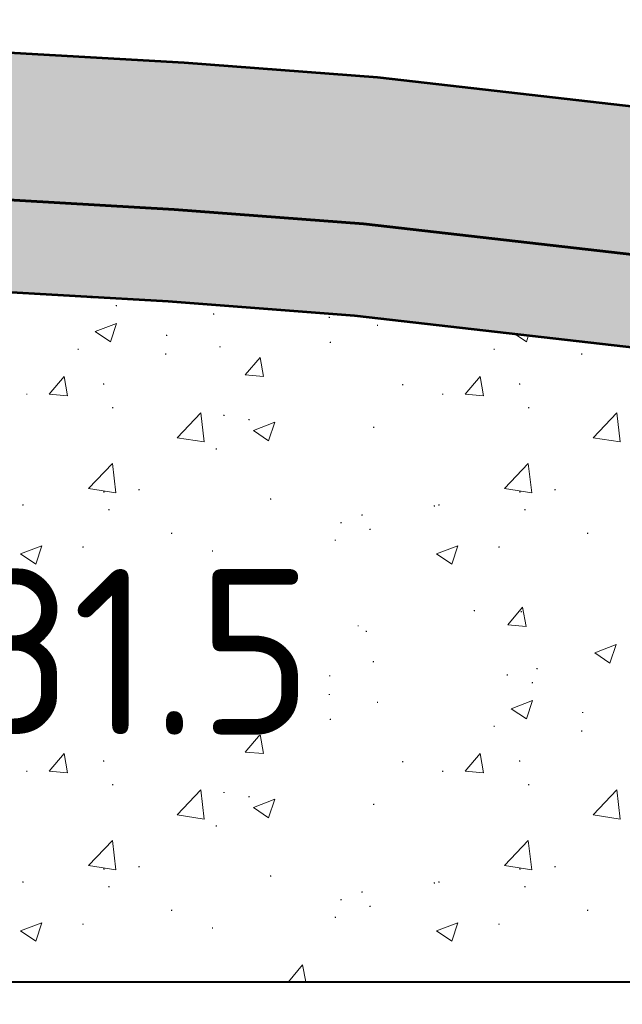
# Model space of a CAD drawing. Header units: metres. Extents: x 162359 to 162848, y 502589 to 502892.
# Tile 41 of 49: x 162843.319 to 162843.646, y 502692.064 to 502692.599. Entities that reach past the tile are written whole.
import ezdxf

# ---------------------------------------------------------------- set-up
doc = ezdxf.new("R2010")
doc.units = ezdxf.units.M
for name, color, linetype, lineweight in [('N-WE-GW-GROND_ZAND_CUNETZAND-GD', 7, 'Continuous', 53), ('N-WE-GW-GROND_ZAND_STRAATLAAG_BREKERZAND-AD', 7, 'Continuous', 13), ('N-WE-VH-VERHARDING-GD', 8, 'Continuous', 53), ('N-WE-VH-VERHARDING_FUNDERING-AD', 7, 'Continuous', 13), ('N-WE-VH-VERHARDING_FUNDERING-GD', 7, 'Continuous', 40), ('X-XX-AL-DETAIL1-GD', 7, 'Continuous', 25), ('X-XX-AL-M', 7, 'Continuous', 18), ('X-XX-AL-T18', 10, 'Continuous', 18)]:
    doc.layers.add(name, color=color, linetype=linetype, lineweight=lineweight)
doc.styles.add('NLCS-ISO-M50-T18', font='NLCS-ISO.ttf', dxfattribs={"height": 0.09})
doc.styles.add('NLCS-ISO-T18', font='NLCS-ISO.ttf', dxfattribs={"height": 0.0018})
doc.dimstyles.new('NLCS-M50-T18-PIJL_L2_H2', dxfattribs={"dimscale": 0.05, "dimtxt": 2.5, "dimasz": 1.8, "dimexe": 2, "dimexo": 2, "dimgap": 0.7, "dimtad": 1, "dimzin": 0, "dimdsep": 46, "dimtxsty": 'NLCS-ISO-M50-T18', "dimcen": 0, "dimdle": 2, "dimclrd": 256, "dimclre": 256, "dimclrt": 10, "dimazin": 0, "dimtfac": 1, "dimtdec": 3, "dimtofl": 0, "dimtmove": 0, "dimatfit": 3, "dimfxl": 2, "dimfxlon": 1, "dimtfillclr": 256, "dimtolj": 1, "dimtzin": 0, "dimlwd": -1, "dimlwe": -1, "dimarcsym": 0})

# ---------------------------------------------------------------- blocks, each defined once
blk = doc.blocks.new('*D414')
at = {"layer": 'X-XX-AL-M', "transparency": 16777216}
for p, q in [((162843.19783, 502691.79841), (162843.19783, 502691.59841)), ((162844.24783, 502691.79841), (162844.24783, 502691.59841)), ((162843.28783, 502691.69841), (162844.15783, 502691.69841))]:
    blk.add_line(p, q, dxfattribs=at)
for points in [[(162843.28783, 502691.71341), (162843.28783, 502691.68341), (162843.19783, 502691.69841)], [(162844.15783, 502691.71341), (162844.15783, 502691.68341), (162844.24783, 502691.69841)]]:
    blk.add_solid(points, dxfattribs=at)
at = {"layer": 'X-XX-AL-M', "color": 10, "transparency": 16777216, "insert": (162843.72283, 502691.77841), "char_height": 0.09, "attachment_point": 5, "style": 'NLCS-ISO-M50-T18'}
blk.add_mtext('\\A1;1.05', dxfattribs=at)
blk = doc.blocks.new('*D418')
at = {"layer": 'X-XX-AL-M', "transparency": 16777216}
for p, q in [((162843.19783, 502692.8791), (162843.19783, 502693.0791)), ((162844.24783, 502692.8791), (162844.24783, 502693.0791)), ((162843.28783, 502692.9791), (162844.15783, 502692.9791))]:
    blk.add_line(p, q, dxfattribs=at)
for points in [[(162843.28783, 502692.9941), (162843.28783, 502692.9641), (162843.19783, 502692.9791)], [(162844.15783, 502692.9941), (162844.15783, 502692.9641), (162844.24783, 502692.9791)]]:
    blk.add_solid(points, dxfattribs=at)
at = {"layer": 'X-XX-AL-M', "color": 10, "transparency": 16777216, "insert": (162843.72283, 502693.0726), "char_height": 0.09, "attachment_point": 5, "style": 'NLCS-ISO-M50-T18'}
blk.add_mtext('\\A1;\\C7;drempel', dxfattribs=at)

msp = doc.modelspace()

# ---------------------------------------------------------------- hatches: boundary and pattern name
at = {"layer": 'N-WE-GW-GROND_ZAND_STRAATLAAG_BREKERZAND-AD', "ltscale": 35}
h = msp.add_hatch(dxfattribs=at)
h.set_pattern_fill('AGW-GROND_ZAND_FUNDERINGSZAND', color=256, scale=0.001, angle=-42.508, style=0, pattern_type=2)
h.set_pattern_definition([(90, (162844.419682, 502692.800399), (0.01200375, -0.0125005), [2.5e-07, -0.01250025]), (90, (162844.420786, 502692.802312), (0.01200375, -0.0125005), [2.5e-07, -0.01250025]), (90, (162844.427384, 502692.801112), (0.01200375, -0.0125005), [2.5e-07, -0.01250025]), (90, (162844.426676, 502692.805002), (0.01200375, -0.0125005), [2.5e-07, -0.01250025]), (90, (162844.424553, 502692.805911), (0.01200375, -0.0125005), [2.5e-07, -0.01250025]), (90, (162844.423391, 502692.805911), (0.01200375, -0.0125005), [2.5e-07, -0.01250025]), (90, (162844.422683, 502692.807224), (0.01200375, -0.0125005), [2.5e-07, -0.01250025]), (90, (162844.422683, 502692.80783), (0.01200375, -0.0125005), [2.5e-07, -0.01250025]), (90, (162844.424351, 502692.808689), (0.01200375, -0.0125005), [2.5e-07, -0.01250025]), (90, (162844.425463, 502692.809447), (0.01200375, -0.0125005), [2.5e-07, -0.01250025]), (90, (162844.426272, 502692.80879), (0.01200375, -0.0125005), [2.5e-07, -0.01250025]), (90, (162844.42516, 502692.805153), (0.01200375, -0.0125005), [2.5e-07, -0.01250025]), (90, (162844.422936, 502692.803234), (0.01200375, -0.0125005), [2.5e-07, -0.01250025]), (90, (162844.422936, 502692.802476), (0.01200375, -0.0125005), [2.5e-07, -0.01250025]), (90, (162844.423644, 502692.800961), (0.01200375, -0.0125005), [2.5e-07, -0.01250025]), (90, (162844.42521, 502692.801769), (0.01200375, -0.0125005), [2.5e-07, -0.01250025]), (90, (162844.425868, 502692.800001), (0.01200375, -0.0125005), [2.5e-07, -0.01250025]), (90, (162844.427754, 502692.800001), (0.01200375, -0.0125005), [2.5e-07, -0.01250025]), (90, (162844.428395, 502692.802123), (0.01200375, -0.0125005), [2.5e-07, -0.01250025]), (90, (162844.428395, 502692.804339), (0.01200375, -0.0125005), [2.5e-07, -0.01250025]), (90, (162844.427535, 502692.807022), (0.01200375, -0.0125005), [2.5e-07, -0.01250025]), (90, (162844.428395, 502692.807679), (0.01200375, -0.0125005), [2.5e-07, -0.01250025]), (90, (162844.429254, 502692.808588), (0.01200375, -0.0125005), [2.5e-07, -0.01250025]), (90, (162844.42799, 502692.810356), (0.01200375, -0.0125005), [2.5e-07, -0.01250025]), (90, (162844.424907, 502692.806669), (0.01200375, -0.0125005), [2.5e-07, -0.01250025]), (90, (162844.424907, 502692.80384), (0.01200375, -0.0125005), [2.5e-07, -0.01250025]), (90, (162844.426626, 502692.803082), (0.01200375, -0.0125005), [2.5e-07, -0.01250025]), (90, (162844.429254, 502692.800607), (0.01200375, -0.0125005), [2.5e-07, -0.01250025]), (90, (162844.429254, 502692.802931), (0.01200375, -0.0125005), [2.5e-07, -0.01250025]), (90, (162844.430366, 502692.806762), (0.01200375, -0.0125005), [2.5e-07, -0.01250025]), (90, (162844.430366, 502692.809887), (0.01200375, -0.0125005), [2.5e-07, -0.01250025]), (90, (162844.420156, 502692.809887), (0.01200375, -0.0125005), [2.5e-07, -0.01250025]), (90, (162844.419246, 502692.806719), (0.01200375, -0.0125005), [2.5e-07, -0.01250025]), (90, (162844.420004, 502692.80485), (0.01200375, -0.0125005), [2.5e-07, -0.01250025]), (90, (162844.418791, 502692.803688), (0.01200375, -0.0125005), [2.5e-07, -0.01250025]), (90, (162844.42147, 502692.800708), (0.01200375, -0.0125005), [2.5e-07, -0.01250025]), (90, (162844.420991, 502692.79895), (0.01200375, -0.0125005), [2.5e-07, -0.01250025]), (90, (162844.418575, 502692.799314), (0.01200375, -0.0125005), [2.5e-07, -0.01250025]), (90, (162844.421319, 502692.809898), (0.01200375, -0.0125005), [2.5e-07, -0.01250025]), (90, (162844.42441, 502692.809898), (0.01200375, -0.0125005), [2.5e-07, -0.01250025]), (90, (162844.425565, 502692.810909), (0.01200375, -0.0125005), [2.5e-07, -0.01250025]), (90, (162844.420944, 502692.805771), (0.01200375, -0.0125005), [2.5e-07, -0.01250025]), (90, (162844.422157, 502692.804327), (0.01200375, -0.0125005), [2.5e-07, -0.01250025]), (90, (162844.42051, 502692.803721), (0.01200375, -0.0125005), [2.5e-07, -0.01250025]), (90, (162844.428511, 502692.805713), (0.01200375, -0.0125005), [2.5e-07, -0.01250025]), (90, (162844.429724, 502692.804558), (0.01200375, -0.0125005), [2.5e-07, -0.01250025]), (90, (162844.427211, 502692.803952), (0.01200375, -0.0125005), [2.5e-07, -0.01250025]), (90, (162844.427211, 502692.80883), (0.01200375, -0.0125005), [2.5e-07, -0.01250025]), (90, (162844.425796, 502692.806088), (0.01200375, -0.0125005), [2.5e-07, -0.01250025]), (90, (162844.430042, 502692.799738), (0.01200375, -0.0125005), [2.5e-07, -0.01250025]), (90, (162844.430366, 502692.79895), (0.01200375, -0.0125005), [2.5e-07, -0.01250025]), (90, (162844.428803, 502692.81145), (0.01200375, -0.0125005), [2.5e-07, -0.01250025]), (90, (162844.422553, 502692.81145), (0.01200375, -0.0125005), [2.5e-07, -0.01250025]), (90, (162844.421233, 502692.799623), (0.01200375, -0.0125005), [2.5e-07, -0.01250025]), (90, (162844.418633, 502692.810504), (0.01200375, -0.0125005), [2.5e-07, -0.01250025]), (90, (162844.428944, 502692.810014), (0.01200375, -0.0125005), [2.5e-07, -0.01250025]), (90, (162844.420944, 502692.807705), (0.01200375, -0.0125005), [2.5e-07, -0.01250025]), (90, (162844.41976, 502692.809234), (0.01200375, -0.0125005), [2.5e-07, -0.01250025]), (90, (162844.42363, 502692.804818), (0.01200375, -0.0125005), [2.5e-07, -0.01250025]), (90, (162844.423052, 502692.799882), (0.01200375, -0.0125005), [2.5e-07, -0.01250025]), (90, (162844.429897, 502692.801816), (0.01200375, -0.0125005), [2.5e-07, -0.01250025]), (90, (162844.428713, 502692.80349), (0.01200375, -0.0125005), [2.5e-07, -0.01250025]), (90, (162844.429088, 502692.80681), (0.01200375, -0.0125005), [2.5e-07, -0.01250025]), (90, (162844.429753, 502692.808109), (0.01200375, -0.0125005), [2.5e-07, -0.01250025]), (90, (162844.425392, 502692.808109), (0.01200375, -0.0125005), [2.5e-07, -0.01250025]), (90, (162844.42698, 502692.805828), (0.01200375, -0.0125005), [2.5e-07, -0.01250025]), (90, (162844.424525, 502692.802942), (0.01200375, -0.0125005), [2.5e-07, -0.01250025]), (90, (162844.424525, 502692.801095), (0.01200375, -0.0125005), [2.5e-07, -0.01250025]), (90, (162844.425854, 502692.801095), (0.01200375, -0.0125005), [2.5e-07, -0.01250025]), (90, (162844.426431, 502692.800402), (0.01200375, -0.0125005), [2.5e-07, -0.01250025]), (90, (162844.422474, 502692.809638), (0.01200375, -0.0125005), [2.5e-07, -0.01250025]), (90, (162844.423254, 502692.810476), (0.01200375, -0.0125005), [2.5e-07, -0.01250025]), (90, (162844.420164, 502692.810476), (0.01200375, -0.0125005), [2.5e-07, -0.01250025]), (90, (162844.419731, 502692.808109), (0.01200375, -0.0125005), [2.5e-07, -0.01250025]), (90, (162844.419731, 502692.806435), (0.01200375, -0.0125005), [2.5e-07, -0.01250025]), (90, (162844.419009, 502692.805078), (0.01200375, -0.0125005), [2.5e-07, -0.01250025]), (90, (162844.419817, 502692.80222), (0.01200375, -0.0125005), [2.5e-07, -0.01250025]), (90, (162844.418691, 502692.801066), (0.01200375, -0.0125005), [2.5e-07, -0.01250025]), (90, (162844.418691, 502692.802679), (0.01200375, -0.0125005), [2.5e-07, -0.01250025]), (90, (162844.426316, 502692.807647), (0.01200375, -0.0125005), [2.5e-07, -0.01250025]), (90, (162844.423659, 502692.807647), (0.01200375, -0.0125005), [2.5e-07, -0.01250025]), (90, (162844.421955, 502692.801528), (0.01200375, -0.0125005), [2.5e-07, -0.01250025]), (90, (162844.421637, 502692.806377), (0.01200375, -0.0125005), [2.5e-07, -0.01250025]), (90, (162844.426633, 502692.810187), (0.01200375, -0.0125005), [2.5e-07, -0.01250025]), (90, (162844.426633, 502692.801759), (0.01200375, -0.0125005), [2.5e-07, -0.01250025]), (90, (162844.43033, 502692.803801), (0.01200375, -0.0125005), [2.5e-07, -0.01250025]), (90, (162844.430578, 502692.800893), (0.01200375, -0.0125005), [2.5e-07, -0.01250025])])
h.paths.add_polyline_path([(162846.24783, 502692.37356), (162844.2466, 502692.37356), (162844.13789, 502692.37563), (162844.02919, 502692.38184), (162843.92051, 502692.39012), (162843.50051, 502692.43812), (162843.39919, 502692.44584), (162843.29789, 502692.45163), (162843.1966, 502692.45356), (162842.19907, 502692.45356), (162842.09778, 502692.45163), (162841.99648, 502692.44584), (162841.89516, 502692.43812), (162841.47516, 502692.39012), (162841.36648, 502692.38184), (162841.25778, 502692.37563), (162841.14907, 502692.37356), (162839.14783, 502692.37356), (162839.14783, 502692.42356), (162841.1486, 502692.42356), (162841.25588, 502692.4256), (162841.36316, 502692.43173), (162841.47042, 502692.43991), (162841.89042, 502692.48791), (162841.99316, 502692.49573), (162842.09588, 502692.5016), (162842.1986, 502692.50356), (162843.19707, 502692.50356), (162843.29979, 502692.5016), (162843.40251, 502692.49573), (162843.50525, 502692.48791), (162843.92525, 502692.43991), (162844.03251, 502692.43173), (162844.13979, 502692.4256), (162844.24707, 502692.42356), (162846.24783, 502692.42356)])
at = {"layer": 'N-WE-VH-VERHARDING-GD', "lineweight": 53, "ltscale": 7, "extrusion": (0, 0, -1)}
msp.add_hatch(color=254, dxfattribs=at).paths.add_polyline_path([(-162844.24707, 502692.42356), (-162844.13979, 502692.4256), (-162844.03251, 502692.43173), (-162843.92525, 502692.43991), (-162843.50525, 502692.48791), (-162843.40251, 502692.49573), (-162843.29979, 502692.5016), (-162843.19783, 502692.50354), (-162843.19783, 502692.58356), (-162843.30283, 502692.58156), (-162843.40783, 502692.57556), (-162843.51283, 502692.56756), (-162843.93283, 502692.51956), (-162844.03783, 502692.51156), (-162844.14283, 502692.50556), (-162844.24783, 502692.50356), (-162844.24783, 502692.42356)])

# ---------------------------------------------------------------- linework, layer by layer
at = {"layer": 'N-WE-GW-GROND_ZAND_CUNETZAND-GD', "ltscale": 7, "flags": 128}
for points in [[(162839.14783, 502692.42356), (162841.1486, 502692.42356), (162841.25588, 502692.4256), (162841.36316, 502692.43173), (162841.47042, 502692.43991), (162841.89042, 502692.48791), (162841.99316, 502692.49573), (162842.09588, 502692.5016), (162842.1986, 502692.50356), (162843.19707, 502692.50356), (162843.29979, 502692.5016), (162843.40251, 502692.49573), (162843.50525, 502692.48791), (162843.92525, 502692.43991), (162844.03251, 502692.43173), (162844.13979, 502692.4256), (162844.24707, 502692.42356), (162846.24783, 502692.42356)], [(162839.14783, 502692.37356), (162841.14907, 502692.37356), (162841.25778, 502692.37563), (162841.36648, 502692.38184), (162841.47516, 502692.39012), (162841.89516, 502692.43812), (162841.99648, 502692.44584), (162842.09778, 502692.45163), (162842.19907, 502692.45356), (162843.1966, 502692.45356), (162843.29789, 502692.45163), (162843.39919, 502692.44584), (162843.50051, 502692.43812), (162843.92051, 502692.39012), (162844.02919, 502692.38184), (162844.13789, 502692.37563), (162844.2466, 502692.37356), (162846.24783, 502692.37356)]]:
    msp.add_lwpolyline(points, dxfattribs=at)
at = {"layer": 'N-WE-GW-GROND_ZAND_STRAATLAAG_BREKERZAND-AD', "ltscale": 35, "flags": 128}
for points in [[(162839.14783, 502692.42356), (162841.1486, 502692.42356), (162841.25588, 502692.4256), (162841.36316, 502692.43173), (162841.47042, 502692.43991), (162841.89042, 502692.48791), (162841.99316, 502692.49573), (162842.09588, 502692.5016), (162842.1986, 502692.50356), (162843.19707, 502692.50356), (162843.29979, 502692.5016), (162843.40251, 502692.49573), (162843.50525, 502692.48791), (162843.92525, 502692.43991), (162844.03251, 502692.43173), (162844.13979, 502692.4256), (162844.24707, 502692.42356), (162846.24783, 502692.42356)], [(162846.24783, 502692.37356), (162844.2466, 502692.37356), (162844.13789, 502692.37563), (162844.02919, 502692.38184), (162843.92051, 502692.39012), (162843.50051, 502692.43812), (162843.39919, 502692.44584), (162843.29789, 502692.45163), (162843.1966, 502692.45356), (162842.19907, 502692.45356), (162842.09778, 502692.45163), (162841.99648, 502692.44584), (162841.89516, 502692.43812), (162841.47516, 502692.39012), (162841.36648, 502692.38184), (162841.25778, 502692.37563), (162841.14907, 502692.37356), (162839.14783, 502692.37356)]]:
    msp.add_lwpolyline(points, dxfattribs=at)
at = {"layer": 'N-WE-VH-VERHARDING-GD', "color": 254, "lineweight": 53, "ltscale": 7, "flags": 128}
msp.add_lwpolyline([(162844.24707, 502692.42356), (162844.13979, 502692.4256), (162844.03251, 502692.43173), (162843.92525, 502692.43991), (162843.50525, 502692.48791), (162843.40251, 502692.49573), (162843.29979, 502692.5016), (162843.19783, 502692.50354), (162843.19783, 502692.58356), (162843.30283, 502692.58156), (162843.40783, 502692.57556), (162843.51283, 502692.56756), (162843.93283, 502692.51956), (162844.03783, 502692.51156), (162844.14283, 502692.50556), (162844.24783, 502692.50356), (162844.24783, 502692.42356)], close=True, dxfattribs=at)
at = {"layer": 'N-WE-VH-VERHARDING_FUNDERING-AD'}
for p, q in [((162843.35718, 502692.44767), (162843.35768, 502692.44767)), ((162843.35743, 502692.44792), (162843.35743, 502692.44742)), ((162843.37083, 502692.44342), (162843.37133, 502692.44342)), ((162843.37108, 502692.44367), (162843.37108, 502692.44317)), ((162843.42361, 502692.43886), (162843.42411, 502692.43886)), ((162843.42386, 502692.43911), (162843.42386, 502692.43861)), ((162843.35951, 502692.42929), (162843.37118, 502692.43377)), ((162843.3678, 502692.4237), (162843.37118, 502692.43377)), ((162843.48648, 502692.43702), (162843.48698, 502692.43702)), ((162843.48673, 502692.43727), (162843.48673, 502692.43677)), ((162843.51266, 502692.43275), (162843.51316, 502692.43275)), ((162843.51291, 502692.433), (162843.51291, 502692.4325)), ((162843.35951, 502692.42929), (162843.3678, 502692.4237)), ((162843.3981, 502692.42721), (162843.3986, 502692.42721)), ((162843.39835, 502692.42746), (162843.39835, 502692.42696)), ((162843.5871, 502692.42823), (162843.59381, 502692.4237)), ((162843.59381, 502692.4237), (162843.59503, 502692.42732)), ((162843.48707, 502692.42345), (162843.48757, 502692.42345)), ((162843.48732, 502692.4237), (162843.48732, 502692.4232)), ((162843.35003, 502692.41969), (162843.35053, 502692.41969)), ((162843.35028, 502692.41994), (162843.35028, 502692.41944)), ((162843.3976, 502692.41711), (162843.3981, 502692.41711)), ((162843.39785, 502692.41736), (162843.39785, 502692.41686)), ((162843.42708, 502692.42102), (162843.42758, 502692.42102)), ((162843.42733, 502692.42127), (162843.42733, 502692.42077)), ((162843.57604, 502692.41969), (162843.57654, 502692.41969)), ((162843.57629, 502692.41994), (162843.57629, 502692.41944)), ((162843.62361, 502692.41711), (162843.62411, 502692.41711)), ((162843.62386, 502692.41736), (162843.62386, 502692.41686)), ((162843.44106, 502692.40574), (162843.4491, 502692.41531)), ((162843.45103, 502692.40486), (162843.4491, 502692.41531)), ((162843.44106, 502692.40574), (162843.45103, 502692.40486)), ((162843.3346, 502692.39528), (162843.34263, 502692.40485)), ((162843.34456, 502692.39441), (162843.34263, 502692.40485)), ((162843.36386, 502692.40079), (162843.36436, 502692.40079)), ((162843.36411, 502692.40104), (162843.36411, 502692.40054)), ((162843.52641, 502692.40043), (162843.52691, 502692.40043)), ((162843.52666, 502692.40068), (162843.52666, 502692.40018)), ((162843.56061, 502692.39528), (162843.56864, 502692.40485)), ((162843.57057, 502692.39441), (162843.56864, 502692.40485)), ((162843.58987, 502692.40079), (162843.59037, 502692.40079)), ((162843.59012, 502692.40104), (162843.59012, 502692.40054)), ((162843.32213, 502692.3953), (162843.32263, 502692.3953)), ((162843.32238, 502692.39555), (162843.32238, 502692.39505)), ((162843.3346, 502692.39528), (162843.34456, 502692.39441)), ((162843.54814, 502692.3953), (162843.54864, 502692.3953)), ((162843.54839, 502692.39555), (162843.54839, 502692.39505)), ((162843.56061, 502692.39528), (162843.57057, 502692.39441)), ((162843.3688, 502692.38794), (162843.3693, 502692.38794)), ((162843.36905, 502692.38819), (162843.36905, 502692.38769)), ((162843.40401, 502692.37161), (162843.41699, 502692.38514)), ((162843.41883, 502692.36931), (162843.41699, 502692.38514)), ((162843.42947, 502692.38399), (162843.42947, 502692.38349)), ((162843.59481, 502692.38794), (162843.59531, 502692.38794)), ((162843.59506, 502692.38819), (162843.59506, 502692.38769)), ((162843.63001, 502692.37161), (162843.643, 502692.38514)), ((162843.64484, 502692.36931), (162843.643, 502692.38514)), ((162843.42922, 502692.38374), (162843.42972, 502692.38374)), ((162843.44288, 502692.38144), (162843.44338, 502692.38144)), ((162843.44313, 502692.38169), (162843.44313, 502692.38119)), ((162843.44548, 502692.37554), (162843.45715, 502692.38002)), ((162843.45377, 502692.36994), (162843.45715, 502692.38002)), ((162843.44548, 502692.37554), (162843.45377, 502692.36994)), ((162843.51063, 502692.37727), (162843.51113, 502692.37727)), ((162843.51088, 502692.37752), (162843.51088, 502692.37702)), ((162843.40401, 502692.37161), (162843.41883, 502692.36931)), ((162843.63001, 502692.37161), (162843.64484, 502692.36931)), ((162843.42506, 502692.36554), (162843.42556, 502692.36554)), ((162843.42531, 502692.36579), (162843.42531, 502692.36529)), ((162843.35587, 502692.34402), (162843.36885, 502692.35755)), ((162843.37069, 502692.34172), (162843.36885, 502692.35755)), ((162843.58188, 502692.34402), (162843.59486, 502692.35755)), ((162843.5967, 502692.34172), (162843.59486, 502692.35755)), ((162843.35587, 502692.34402), (162843.37069, 502692.34172)), ((162843.36406, 502692.3421), (162843.36456, 502692.3421)), ((162843.36431, 502692.34235), (162843.36431, 502692.34185)), ((162843.38313, 502692.34336), (162843.38363, 502692.34336)), ((162843.38338, 502692.34361), (162843.38338, 502692.34311)), ((162843.58188, 502692.34402), (162843.5967, 502692.34172)), ((162843.59007, 502692.3421), (162843.59057, 502692.3421)), ((162843.59032, 502692.34235), (162843.59032, 502692.34185)), ((162843.60914, 502692.34336), (162843.60964, 502692.34336)), ((162843.60939, 502692.34361), (162843.60939, 502692.34311)), ((162843.45462, 502692.33829), (162843.45512, 502692.33829)), ((162843.45487, 502692.33854), (162843.45487, 502692.33804)), ((162843.32001, 502692.33505), (162843.32051, 502692.33505)), ((162843.32026, 502692.3353), (162843.32026, 502692.3348)), ((162843.36678, 502692.33246), (162843.36728, 502692.33246)), ((162843.36703, 502692.33271), (162843.36703, 502692.33221)), ((162843.54359, 502692.33453), (162843.54409, 502692.33453)), ((162843.54384, 502692.33478), (162843.54384, 502692.33428)), ((162843.54602, 502692.33505), (162843.54652, 502692.33505)), ((162843.54627, 502692.3353), (162843.54627, 502692.3348)), ((162843.59279, 502692.33246), (162843.59329, 502692.33246)), ((162843.59304, 502692.33271), (162843.59304, 502692.33221)), ((162843.49287, 502692.32542), (162843.49337, 502692.32542)), ((162843.49312, 502692.32567), (162843.49312, 502692.32517)), ((162843.5043, 502692.32956), (162843.5048, 502692.32956)), ((162843.50455, 502692.32981), (162843.50455, 502692.32931)), ((162843.40079, 502692.31966), (162843.40129, 502692.31966)), ((162843.40104, 502692.31991), (162843.40104, 502692.31941)), ((162843.5086, 502692.32179), (162843.5091, 502692.32179)), ((162843.50885, 502692.32204), (162843.50885, 502692.32154)), ((162843.6268, 502692.31966), (162843.6273, 502692.31966)), ((162843.62705, 502692.31991), (162843.62705, 502692.31941)), ((162843.48976, 502692.3159), (162843.49026, 502692.3159)), ((162843.49001, 502692.31615), (162843.49001, 502692.31565)), ((162843.31896, 502692.30843), (162843.33063, 502692.31291)), ((162843.32725, 502692.30284), (162843.33063, 502692.31291)), ((162843.35272, 502692.31214), (162843.35322, 502692.31214)), ((162843.35297, 502692.31239), (162843.35297, 502692.31189)), ((162843.42303, 502692.31005), (162843.42353, 502692.31005)), ((162843.42328, 502692.3103), (162843.42328, 502692.3098)), ((162843.54497, 502692.30843), (162843.55664, 502692.31291)), ((162843.55326, 502692.30284), (162843.55664, 502692.31291)), ((162843.57873, 502692.31214), (162843.57923, 502692.31214)), ((162843.57898, 502692.31239), (162843.57898, 502692.31189)), ((162843.31896, 502692.30843), (162843.32725, 502692.30284)), ((162843.54497, 502692.30843), (162843.55326, 502692.30284)), ((162843.46419, 502692.28037), (162843.47222, 502692.28995)), ((162843.47415, 502692.2795), (162843.47222, 502692.28995)), ((162843.33929, 502692.27763), (162843.33979, 502692.27763)), ((162843.33954, 502692.27788), (162843.33954, 502692.27738)), ((162843.35772, 502692.26991), (162843.36576, 502692.27949)), ((162843.36475, 502692.27698), (162843.36525, 502692.27698)), ((162843.365, 502692.27723), (162843.365, 502692.27673)), ((162843.36768, 502692.26904), (162843.36576, 502692.27949)), ((162843.46419, 502692.28037), (162843.47415, 502692.2795)), ((162843.5653, 502692.27763), (162843.5658, 502692.27763)), ((162843.56555, 502692.27788), (162843.56555, 502692.27738)), ((162843.58373, 502692.26991), (162843.59177, 502692.27949)), ((162843.59076, 502692.27698), (162843.59126, 502692.27698)), ((162843.59101, 502692.27723), (162843.59101, 502692.27673)), ((162843.59369, 502692.26904), (162843.59177, 502692.27949)), ((162843.35772, 502692.26991), (162843.36768, 502692.26904)), ((162843.50218, 502692.26932), (162843.50268, 502692.26932)), ((162843.50243, 502692.26957), (162843.50243, 502692.26907)), ((162843.50658, 502692.26631), (162843.50708, 502692.26631)), ((162843.50683, 502692.26656), (162843.50683, 502692.26606)), ((162843.58373, 502692.26991), (162843.59369, 502692.26904)), ((162843.46045, 502692.26383), (162843.46095, 502692.26383)), ((162843.4607, 502692.26408), (162843.4607, 502692.26358)), ((162843.40493, 502692.25468), (162843.4166, 502692.25916)), ((162843.41322, 502692.24909), (162843.4166, 502692.25916)), ((162843.63094, 502692.25468), (162843.64261, 502692.25916)), ((162843.63923, 502692.24909), (162843.64261, 502692.25916)), ((162843.40493, 502692.25468), (162843.41322, 502692.24909)), ((162843.421, 502692.25457), (162843.4215, 502692.25457)), ((162843.42125, 502692.25482), (162843.42125, 502692.25432)), ((162843.42146, 502692.25357), (162843.42196, 502692.25357)), ((162843.42171, 502692.25382), (162843.42171, 502692.25332)), ((162843.51068, 502692.25006), (162843.51068, 502692.24956)), ((162843.63094, 502692.25468), (162843.63923, 502692.24909)), ((162843.37339, 502692.24605), (162843.37389, 502692.24605)), ((162843.37364, 502692.2463), (162843.37364, 502692.2458)), ((162843.51043, 502692.24981), (162843.51093, 502692.24981)), ((162843.5994, 502692.24605), (162843.5999, 502692.24605)), ((162843.59965, 502692.2463), (162843.59965, 502692.2458)), ((162843.35718, 502692.24266), (162843.35768, 502692.24266)), ((162843.35743, 502692.24291), (162843.35743, 502692.24241)), ((162843.48673, 502692.24216), (162843.48723, 502692.24216)), ((162843.48698, 502692.24241), (162843.48698, 502692.24191)), ((162843.58318, 502692.24266), (162843.58368, 502692.24266)), ((162843.58343, 502692.24291), (162843.58343, 502692.24241)), ((162843.37083, 502692.23841), (162843.37133, 502692.23841)), ((162843.37108, 502692.23866), (162843.37108, 502692.23816)), ((162843.42386, 502692.2341), (162843.42386, 502692.2336)), ((162843.59684, 502692.23841), (162843.59734, 502692.23841)), ((162843.59709, 502692.23866), (162843.59709, 502692.23816)), ((162843.35951, 502692.22428), (162843.37118, 502692.22876)), ((162843.3678, 502692.21869), (162843.37118, 502692.22876)), ((162843.42361, 502692.23385), (162843.42411, 502692.23385)), ((162843.48648, 502692.23201), (162843.48698, 502692.23201)), ((162843.48673, 502692.23226), (162843.48673, 502692.23176)), ((162843.58552, 502692.22428), (162843.59719, 502692.22876)), ((162843.59381, 502692.21869), (162843.59719, 502692.22876)), ((162843.35951, 502692.22428), (162843.3678, 502692.21869)), ((162843.51266, 502692.22774), (162843.51316, 502692.22774)), ((162843.51291, 502692.22799), (162843.51291, 502692.22749)), ((162843.58552, 502692.22428), (162843.59381, 502692.21869)), ((162843.3981, 502692.2222), (162843.3986, 502692.2222)), ((162843.39835, 502692.22245), (162843.39835, 502692.22195)), ((162843.48707, 502692.21844), (162843.48757, 502692.21844)), ((162843.48732, 502692.21869), (162843.48732, 502692.21819)), ((162843.62411, 502692.2222), (162843.62461, 502692.2222)), ((162843.62436, 502692.22245), (162843.62436, 502692.22195)), ((162843.35003, 502692.21468), (162843.35053, 502692.21468)), ((162843.35028, 502692.21493), (162843.35028, 502692.21443)), ((162843.42708, 502692.216), (162843.42758, 502692.216)), ((162843.42733, 502692.21625), (162843.42733, 502692.21575)), ((162843.57604, 502692.21468), (162843.57654, 502692.21468)), ((162843.57629, 502692.21493), (162843.57629, 502692.21443)), ((162843.3976, 502692.2121), (162843.3981, 502692.2121)), ((162843.39785, 502692.21235), (162843.39785, 502692.21185)), ((162843.44106, 502692.20072), (162843.4491, 502692.2103)), ((162843.45103, 502692.19985), (162843.4491, 502692.2103)), ((162843.62361, 502692.2121), (162843.62411, 502692.2121)), ((162843.62386, 502692.21235), (162843.62386, 502692.21185)), ((162843.3346, 502692.19026), (162843.34263, 502692.19984)), ((162843.34456, 502692.18939), (162843.34263, 502692.19984)), ((162843.44106, 502692.20072), (162843.45103, 502692.19985)), ((162843.56061, 502692.19026), (162843.56864, 502692.19984)), ((162843.57057, 502692.18939), (162843.56864, 502692.19984)), ((162843.36386, 502692.19578), (162843.36436, 502692.19578)), ((162843.36411, 502692.19603), (162843.36411, 502692.19553)), ((162843.52641, 502692.19542), (162843.52691, 502692.19542)), ((162843.52666, 502692.19567), (162843.52666, 502692.19517)), ((162843.58987, 502692.19578), (162843.59037, 502692.19578)), ((162843.59012, 502692.19603), (162843.59012, 502692.19553)), ((162843.32213, 502692.19028), (162843.32263, 502692.19028)), ((162843.32238, 502692.19053), (162843.32238, 502692.19003)), ((162843.3346, 502692.19026), (162843.34456, 502692.18939)), ((162843.54814, 502692.19028), (162843.54864, 502692.19028)), ((162843.54839, 502692.19053), (162843.54839, 502692.19003)), ((162843.56061, 502692.19026), (162843.57057, 502692.18939)), ((162843.3688, 502692.18293), (162843.3693, 502692.18293)), ((162843.36905, 502692.18318), (162843.36905, 502692.18268)), ((162843.59481, 502692.18293), (162843.59531, 502692.18293)), ((162843.59506, 502692.18318), (162843.59506, 502692.18268)), ((162843.40401, 502692.1666), (162843.41699, 502692.18013)), ((162843.41883, 502692.1643), (162843.41699, 502692.18013)), ((162843.42922, 502692.17873), (162843.42972, 502692.17873)), ((162843.42947, 502692.17898), (162843.42947, 502692.17848)), ((162843.44288, 502692.17643), (162843.44338, 502692.17643)), ((162843.44313, 502692.17668), (162843.44313, 502692.17618)), ((162843.63001, 502692.1666), (162843.643, 502692.18013)), ((162843.64484, 502692.1643), (162843.643, 502692.18013)), ((162843.44548, 502692.17052), (162843.45715, 502692.175)), ((162843.44548, 502692.17052), (162843.45377, 502692.16493)), ((162843.45377, 502692.16493), (162843.45715, 502692.175)), ((162843.51063, 502692.17226), (162843.51113, 502692.17226)), ((162843.51088, 502692.17251), (162843.51088, 502692.17201)), ((162843.40401, 502692.1666), (162843.41883, 502692.1643)), ((162843.63001, 502692.1666), (162843.64484, 502692.1643)), ((162843.42506, 502692.16052), (162843.42556, 502692.16052)), ((162843.42531, 502692.16077), (162843.42531, 502692.16027)), ((162843.35587, 502692.13901), (162843.36885, 502692.15254)), ((162843.37069, 502692.13671), (162843.36885, 502692.15254)), ((162843.58188, 502692.13901), (162843.59486, 502692.15254)), ((162843.5967, 502692.13671), (162843.59486, 502692.15254)), ((162843.35587, 502692.13901), (162843.37069, 502692.13671)), ((162843.38313, 502692.13835), (162843.38363, 502692.13835)), ((162843.38338, 502692.1386), (162843.38338, 502692.1381)), ((162843.58188, 502692.13901), (162843.5967, 502692.13671)), ((162843.60914, 502692.13835), (162843.60964, 502692.13835)), ((162843.60939, 502692.1386), (162843.60939, 502692.1381)), ((162843.36406, 502692.13709), (162843.36456, 502692.13709)), ((162843.36431, 502692.13734), (162843.36431, 502692.13684)), ((162843.45462, 502692.13328), (162843.45512, 502692.13328)), ((162843.45487, 502692.13353), (162843.45487, 502692.13303)), ((162843.59007, 502692.13709), (162843.59057, 502692.13709)), ((162843.59032, 502692.13734), (162843.59032, 502692.13684)), ((162843.32001, 502692.13004), (162843.32051, 502692.13004)), ((162843.32026, 502692.13029), (162843.32026, 502692.12979)), ((162843.36678, 502692.12745), (162843.36728, 502692.12745)), ((162843.36703, 502692.1277), (162843.36703, 502692.1272)), ((162843.54359, 502692.12952), (162843.54409, 502692.12952)), ((162843.54384, 502692.12977), (162843.54384, 502692.12927)), ((162843.54602, 502692.13004), (162843.54652, 502692.13004)), ((162843.54627, 502692.13029), (162843.54627, 502692.12979)), ((162843.59279, 502692.12745), (162843.59329, 502692.12745)), ((162843.59304, 502692.1277), (162843.59304, 502692.1272)), ((162843.5043, 502692.12455), (162843.5048, 502692.12455)), ((162843.50455, 502692.1248), (162843.50455, 502692.1243)), ((162843.49287, 502692.12041), (162843.49337, 502692.12041)), ((162843.49312, 502692.12066), (162843.49312, 502692.12016)), ((162843.5086, 502692.11678), (162843.5091, 502692.11678)), ((162843.50885, 502692.11703), (162843.50885, 502692.11653)), ((162843.40079, 502692.11465), (162843.40129, 502692.11465)), ((162843.40104, 502692.1149), (162843.40104, 502692.1144)), ((162843.48976, 502692.11089), (162843.49026, 502692.11089)), ((162843.49001, 502692.11114), (162843.49001, 502692.11064)), ((162843.6268, 502692.11465), (162843.6273, 502692.11465)), ((162843.62705, 502692.1149), (162843.62705, 502692.1144)), ((162843.31896, 502692.10342), (162843.33063, 502692.1079)), ((162843.32725, 502692.09783), (162843.33063, 502692.1079)), ((162843.35272, 502692.10713), (162843.35322, 502692.10713)), ((162843.35297, 502692.10738), (162843.35297, 502692.10688)), ((162843.54497, 502692.10342), (162843.55664, 502692.1079)), ((162843.55326, 502692.09783), (162843.55664, 502692.1079)), ((162843.57873, 502692.10713), (162843.57923, 502692.10713)), ((162843.57898, 502692.10738), (162843.57898, 502692.10688)), ((162843.31896, 502692.10342), (162843.32725, 502692.09783)), ((162843.42303, 502692.10504), (162843.42353, 502692.10504)), ((162843.42328, 502692.10529), (162843.42328, 502692.10479)), ((162843.54497, 502692.10342), (162843.55326, 502692.09783)), ((162843.46453, 502692.07577), (162843.47222, 502692.08493)), ((162843.47392, 502692.07577), (162843.47222, 502692.08493))]:
    msp.add_line(p, q, dxfattribs=at)
at = {"layer": 'N-WE-VH-VERHARDING_FUNDERING-GD', "ltscale": 7, "flags": 128}
msp.add_lwpolyline([(162839.14783, 502692.42356), (162839.14783, 502692.07356), (162841.15145, 502692.07356), (162841.2673, 502692.07577), (162844.12837, 502692.07577), (162844.24422, 502692.07356), (162846.24783, 502692.07356), (162846.24783, 502692.42356)], dxfattribs=at)
at = {"layer": 'X-XX-AL-DETAIL1-GD', "lineweight": -2, "ltscale": 7, "flags": 128}
msp.add_lwpolyline([(162839.14783, 502692.50356), (162841.14783, 502692.50356), (162841.25283, 502692.50556), (162841.35783, 502692.51156), (162841.46283, 502692.51956), (162841.56783, 502692.53156), (162841.67283, 502692.54356), (162841.77783, 502692.55556), (162841.88283, 502692.56756), (162841.98783, 502692.57556), (162842.09283, 502692.58156), (162842.19783, 502692.58356), (162843.19783, 502692.58356), (162843.30283, 502692.58156), (162843.40783, 502692.57556), (162843.51283, 502692.56756), (162843.61783, 502692.55556), (162843.72283, 502692.54356), (162843.82783, 502692.53156), (162843.93283, 502692.51956), (162844.03783, 502692.51156), (162844.14283, 502692.50556), (162844.24783, 502692.50356), (162846.24783, 502692.50356)], dxfattribs=at)

# ---------------------------------------------------------------- dimensions: what is measured, and where the dimension line sits
at = {"layer": 'X-XX-AL-M'}
dim = msp.add_linear_dim(base=(162844.24783, 502692.9791), p1=(162843.19783, 502692.58356), p2=(162844.24783, 502692.50356), text='\\C7;drempel', dimstyle='NLCS-M50-T18-PIJL_L2_H2', dxfattribs=at)
dim.commit()
dim.dimension.update_dxf_attribs({"geometry": '*D418', "text_midpoint": (162843.72283, 502693.0726)})
dim = msp.add_linear_dim(base=(162844.24783, 502691.69841), p1=(162843.19783, 502692.58356), p2=(162844.24783, 502692.50356), dimstyle='NLCS-M50-T18-PIJL_L2_H2', dxfattribs=at)
dim.commit()
dim.dimension.update_dxf_attribs({"geometry": '*D414', "text_midpoint": (162843.72283, 502691.77841)})

# ---------------------------------------------------------------- next in the draw order: texts
at = {"layer": 'X-XX-AL-T18', "insert": (162841.89687, 502692.18303), "char_height": 0.09, "attachment_point": 7, "line_spacing_factor": 0.85, "style": 'NLCS-ISO-T18', "bg_fill": 3, "box_fill_scale": 1, "bg_fill_color": 7, "bg_fill_transparency": 0}
msp.add_mtext('300 mm menggranulaat 0/31.5', dxfattribs=at)

doc.saveas('drawing.dxf')
